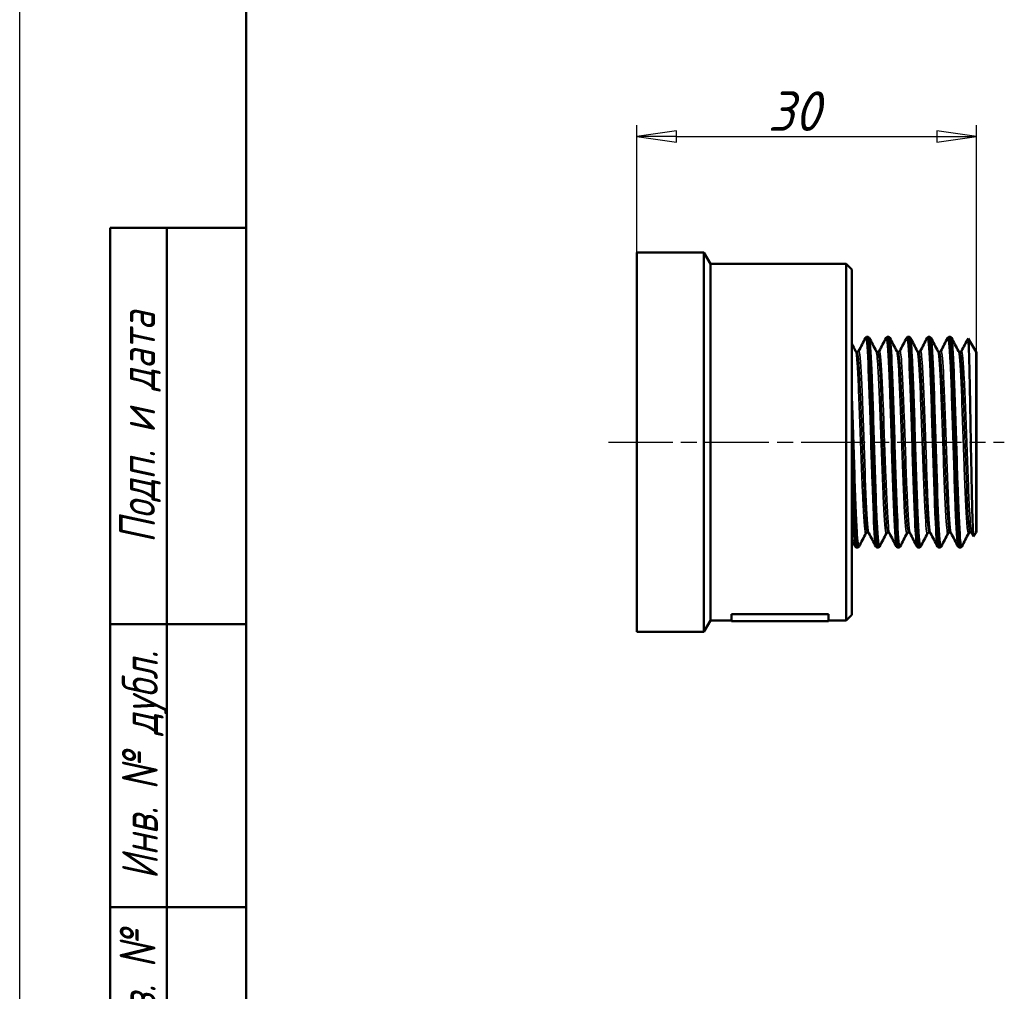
# Model space of a CAD drawing. Header units: millimetres. Extents: x -125 to 744, y -69 to 356.
# Tile 2 of 10: x 0 to 87, y 83 to 168. Entities that reach past the tile are written whole.
import ezdxf
from ezdxf.enums import TextEntityAlignment as Align

# ---------------------------------------------------------------- set-up
doc = ezdxf.new("R2010")
doc.units = ezdxf.units.MM
doc.linetypes.add('CHAIN', pattern=[0.7087, 0.4724, -0.0591, 0.1181, -0.0591])
for name, color, linetype, lineweight in [('Видимые тонкие (ГОСТ)', 7, 'Continuous', 35), ('Видимый контур (ГОСТ)', 7, 'Continuous', 50), ('Кромка (ГОСТ)', 7, 'Continuous', 50), ('Обозначение (ГОСТ)', 7, 'Continuous', 25), ('Осевая линия (ГОСТ)', 7, 'Continuous', 25), ('Размер (ГОСТ)', 7, 'Continuous', 25), ('Эскизная геометрия (ГОСТ)', 7, 'Continuous', 50)]:
    doc.layers.add(name, color=color, linetype=linetype, lineweight=lineweight)
doc.styles.get("Standard").update_dxf_attribs({"font": 'GOST Common Italic.ttf'})
doc.styles.add('Альтернативный текст (ГОСТ)', font='txt', dxfattribs={"width": 0.8})
doc.styles.add('Обычный текст (ГОСТ)', font='GOST Common Italic.ttf')
doc.dimstyles.new('Обычный (ГОСТ)', dxfattribs={"dimtxt": 3.5, "dimasz": 3.5, "dimexe": 1, "dimexo": 0, "dimgap": 0.5, "dimtad": 1, "dimrnd": 1e-08, "dimtxsty": 'Обычный текст (ГОСТ)', "dimblk": 'Filled-1', "dimcen": 0.09, "dimdle": 15, "dimclrd": 256, "dimclre": 256, "dimclrt": 256, "dimazin": 2, "dimtfac": 0.714286, "dimtdec": 3, "dimtmove": 0, "dimatfit": 3, "dimfxl": 1, "dimtolj": 1, "dimlwd": 25, "dimlwe": 25, "dimarcsym": 0})

# ---------------------------------------------------------------- blocks, each defined once
blk = doc.blocks.new('ГОСТ - Доп. графы 1')
at = {"layer": 'Эскизная геометрия (ГОСТ)'}
for p, q in [((-12, 0), (-12, 145)), ((-12, 145), (0, 145)), ((-7, 145), (-7, 0)), ((-12, 110), (-7, 110)), ((-7, 110), (0, 110)), ((-12, 85), (-7, 85)), ((-7, 85), (0, 85)), ((-12, 60), (-7, 60)), ((-7, 60), (0, 60)), ((-12, 25), (-7, 25)), ((-7, 25), (0, 25)), ((0, 0), (-12, 0))]:
    blk.add_line(p, q, dxfattribs=at)
at = {"layer": 'Обозначение (ГОСТ)', "char_height": 3.17, "attachment_point": 5, "rotation": 90, "style": 'Альтернативный текст (ГОСТ)'}
for s, insert, width in [('\\fGOST Common|b0|i1;\\H3.1700;Подп. и дата', (-9.373, 127.414), 34.76787), ('\\fGOST Common|b0|i1;\\H3.1700;Инв. № дубл.', (-8.947, 97.547), 24.84382), ('\\fGOST Common|b0|i1;\\H3.1700;Взам. инв. №', (-9.575, 72.532), 24.86686), ('\\fGOST Common|b0|i1;\\H3.1700;Подп. и дата', (-9.499, 42.471), 35.14856), ('\\fGOST Common|b0|i1;\\H3.1700;Инв. № подл.', (-9.5, 12.411), 24.96181)]:
    blk.add_mtext(s, dxfattribs=dict(at, insert=insert, width=width))
at = {"layer": 'Обозначение (ГОСТ)', "lineweight": 30, "width": 0.8, "flags": 17}
for tag, p in [('Подп._и_дата_2', (-3.532, 127.511)), ('Инв._номер_дубликата', (-3.406, 97.466)), ('Взамен_инв._номера', (-3.46, 72.529)), ('Подп._и_дата_1', (-3.422, 42.352)), ('ИНВЕНТАРНЫЙ_НОМЕР', (-3.329, 12.683))]:
    blk.add_attdef(tag, text='', height=3.17, rotation=90, dxfattribs=at).set_placement(p, align=Align.MIDDLE_CENTER)
blk = doc.blocks.new('Рамки ГОСТ_ граница 297x210')
at = {"layer": 'Кромка (ГОСТ)', "lineweight": 25}
blk.add_line((0, 0), (0, 297), dxfattribs=at)
at = {"layer": 'Кромка (ГОСТ)'}
blk.add_line((20, 292), (20, 5), dxfattribs=at)
blk = doc.blocks.new('Filled-1')
at = {"color": 0}
for p, q in [((0, 0), (-1, 0.143)), ((-1, 0.143), (-1, -0.143)), ((-1, 0), (0, 0)), ((-1, -0.143), (0, 0))]:
    blk.add_line(p, q, dxfattribs=at)
at = {"color": 0, "flags": 128}
blk.add_lwpolyline([(-1, -0.143), (0, 0), (-1, 0.143), (-1, -0.143)], dxfattribs=at)
at = {"color": 0}
blk.add_solid([(-1, -0.143), (0, 0), (-1, 0.143), (-1, -0.143)], dxfattribs=at)
blk = doc.blocks.new('*D8')
at = {"layer": 'Defpoints', "color": 0, "linetype": 'Continuous', "transparency": 16777216}
for p in [(84.537, 158.067), (54.537, 147.82), (84.537, 138.32)]:
    blk.add_point(p, dxfattribs=at)
at = {"layer": 'Размер (ГОСТ)', "linetype": 'Continuous', "lineweight": 25, "transparency": 16777216}
for p, q in [((54.537, 147.82), (54.537, 159.067)), ((84.537, 138.32), (84.537, 159.067)), ((58.037, 158.067), (81.037, 158.067))]:
    blk.add_line(p, q, dxfattribs=at)
at = {"layer": 'Размер (ГОСТ)', "linetype": 'Continuous', "lineweight": 25, "transparency": 16777216, "xscale": 3.5, "yscale": 3.5, "zscale": 3.5, "rotation": 180}
blk.add_blockref('Filled-1', (54.537, 158.067), dxfattribs=at)
at = {"layer": 'Размер (ГОСТ)', "linetype": 'Continuous', "lineweight": 25, "transparency": 16777216, "xscale": 3.5, "yscale": 3.5, "zscale": 3.5}
blk.add_blockref('Filled-1', (84.537, 158.067), dxfattribs=at)
at = {"layer": 'Размер (ГОСТ)', "linetype": 'Continuous', "lineweight": 25, "transparency": 16777216, "insert": (66.089, 162.067), "char_height": 3.5, "attachment_point": 1, "style": 'Обычный текст (ГОСТ)'}
blk.add_mtext('\\A1;30', dxfattribs=at)

msp = doc.modelspace()

# ---------------------------------------------------------------- linework, layer by layer
at = {"layer": 'Видимые тонкие (ГОСТ)'}
for points, knots in [([(74.731, 140.27), (74.777, 140.356), (74.824, 140.093), (74.87, 139.487), (74.944, 138.522), (75.018, 136.698), (75.092, 134.508), (75.166, 132.319), (75.24, 129.79), (75.314, 127.603), (75.388, 125.418), (75.461, 123.6), (75.535, 122.642), (75.57, 122.195), (75.604, 121.937), (75.639, 121.872)], [4.652262, 4.652262, 4.652262, 4.652262, 5.133669, 5.133669, 5.133669, 5.901218, 5.901218, 5.901218, 6.668546, 6.668546, 6.668546, 7.43566, 7.43566, 7.43566, 7.793855, 7.793855, 7.793855, 7.793855]), ([(75.07, 140.276), (75.077, 140.263), (75.085, 140.24), (75.092, 140.208), (75.166, 139.887), (75.24, 138.63), (75.314, 136.777), (75.388, 134.924), (75.461, 132.496), (75.535, 130.149), (75.609, 127.803), (75.683, 125.565), (75.757, 124.039), (75.831, 122.519), (75.904, 121.723), (75.978, 121.864)], [11.055701, 11.055701, 11.055701, 11.055701, 11.131967, 11.131967, 11.131967, 11.899295, 11.899295, 11.899295, 12.666409, 12.666409, 12.666409, 13.433315, 13.433315, 13.433315, 14.197294, 14.197294, 14.197294, 14.197294]), ([(76.547, 140.268), (76.582, 140.336), (76.617, 140.208), (76.651, 139.879), (76.726, 139.172), (76.801, 137.548), (76.875, 135.452), (76.95, 133.359), (77.024, 130.819), (77.099, 128.532), (77.173, 126.247), (77.248, 124.239), (77.322, 123.061), (77.367, 122.361), (77.411, 121.959), (77.455, 121.871)], [10.935448, 10.935448, 10.935448, 10.935448, 11.296719, 11.296719, 11.296719, 12.071311, 12.071311, 12.071311, 12.84518, 12.84518, 12.84518, 13.618353, 13.618353, 13.618353, 14.07704, 14.07704, 14.07704, 14.07704]), ([(76.886, 140.277), (76.957, 140.137), (77.028, 139.136), (77.099, 137.515), (77.173, 135.815), (77.248, 133.452), (77.322, 131.075), (77.397, 128.7), (77.471, 126.338), (77.546, 124.636), (77.62, 122.936), (77.694, 121.914), (77.769, 121.85), (77.777, 121.843), (77.786, 121.848), (77.794, 121.865)], [17.338886, 17.338886, 17.338886, 17.338886, 18.07593, 18.07593, 18.07593, 18.849102, 18.849102, 18.849102, 19.621603, 19.621603, 19.621603, 20.393457, 20.393457, 20.393457, 20.480479, 20.480479, 20.480479, 20.480479]), ([(78.363, 140.271), (78.388, 140.32), (78.412, 140.271), (78.437, 140.117), (78.511, 139.657), (78.585, 138.265), (78.659, 136.32), (78.734, 134.376), (78.808, 131.901), (78.882, 129.569), (78.956, 127.237), (79.03, 125.074), (79.104, 123.666), (79.16, 122.605), (79.215, 121.981), (79.271, 121.868)], [17.218633, 17.218633, 17.218633, 17.218633, 17.474627, 17.474627, 17.474627, 18.244133, 18.244133, 18.244133, 19.013112, 19.013112, 19.013112, 19.781588, 19.781588, 19.781588, 20.360226, 20.360226, 20.360226, 20.360226]), ([(78.702, 140.274), (78.762, 140.153), (78.822, 139.436), (78.882, 138.231), (78.956, 136.742), (79.03, 134.524), (79.104, 132.178), (79.178, 129.834), (79.252, 127.389), (79.326, 125.506), (79.4, 123.624), (79.474, 122.324), (79.548, 121.959), (79.569, 121.856), (79.589, 121.827), (79.61, 121.869)], [23.622072, 23.622072, 23.622072, 23.622072, 24.243862, 24.243862, 24.243862, 25.012337, 25.012337, 25.012337, 25.780332, 25.780332, 25.780332, 26.547871, 26.547871, 26.547871, 26.763664, 26.763664, 26.763664, 26.763664]), ([(80.179, 140.275), (80.19, 140.298), (80.201, 140.299), (80.213, 140.28), (80.287, 140.148), (80.362, 139.053), (80.436, 137.296), (80.511, 135.542), (80.585, 133.149), (80.66, 130.773), (80.734, 128.401), (80.809, 126.074), (80.883, 124.428), (80.951, 122.921), (81.019, 122), (81.087, 121.864)], [23.501818, 23.501818, 23.501818, 23.501818, 23.617223, 23.617223, 23.617223, 24.391808, 24.391808, 24.391808, 25.164974, 25.164974, 25.164974, 25.93682, 25.93682, 25.93682, 26.643411, 26.643411, 26.643411, 26.643411]), ([(80.518, 140.27), (80.565, 140.176), (80.613, 139.72), (80.66, 138.931), (80.734, 137.689), (80.809, 135.638), (80.883, 133.338), (80.957, 131.041), (81.031, 128.523), (81.106, 126.469), (81.18, 124.419), (81.254, 122.855), (81.328, 122.204), (81.361, 121.917), (81.394, 121.808), (81.426, 121.872)], [29.905257, 29.905257, 29.905257, 29.905257, 30.395723, 30.395723, 30.395723, 31.167569, 31.167569, 31.167569, 31.938194, 31.938194, 31.938194, 32.707693, 32.707693, 32.707693, 33.04685, 33.04685, 33.04685, 33.04685]), ([(81.995, 140.277), (82.069, 140.419), (82.144, 139.611), (82.218, 138.071), (82.292, 136.526), (82.366, 134.262), (82.441, 131.899), (82.515, 129.542), (82.589, 127.114), (82.663, 125.274), (82.737, 123.438), (82.811, 122.209), (82.885, 121.917), (82.891, 121.893), (82.897, 121.876), (82.903, 121.864)], [29.785004, 29.785004, 29.785004, 29.785004, 30.554194, 30.554194, 30.554194, 31.326019, 31.326019, 31.326019, 32.095498, 32.095498, 32.095498, 32.863013, 32.863013, 32.863013, 32.926596, 32.926596, 32.926596, 32.926596]), ([(82.334, 140.269), (82.37, 140.201), (82.405, 139.931), (82.441, 139.46), (82.515, 138.477), (82.589, 136.634), (82.663, 134.43), (82.737, 132.233), (82.811, 129.702), (82.885, 127.524), (82.96, 125.326), (83.034, 123.512), (83.109, 122.581), (83.153, 122.026), (83.198, 121.789), (83.242, 121.871)], [36.188442, 36.188442, 36.188442, 36.188442, 36.556768, 36.556768, 36.556768, 37.326248, 37.326248, 37.326248, 38.093762, 38.093762, 38.093762, 38.868264, 38.868264, 38.868264, 39.330035, 39.330035, 39.330035, 39.330035]), ([(77.756, 139.107), (77.81, 139.206), (77.865, 138.881), (77.92, 138.154), (77.997, 137.129), (78.074, 135.319), (78.151, 133.252), (78.227, 131.186), (78.304, 128.891), (78.381, 127.033), (78.458, 125.178), (78.535, 123.784), (78.612, 123.256), (78.629, 123.138), (78.647, 123.063), (78.664, 123.032)], [17.209994, 17.209994, 17.209994, 17.209994, 17.776419, 17.776419, 17.776419, 18.575587, 18.575587, 18.575587, 19.374055, 19.374055, 19.374055, 20.171849, 20.171849, 20.171849, 20.351587, 20.351587, 20.351587, 20.351587]), ([(79.572, 139.11), (79.635, 139.225), (79.699, 138.755), (79.762, 137.771), (79.839, 136.584), (79.915, 134.665), (79.992, 132.567), (80.068, 130.471), (80.145, 128.224), (80.221, 126.472), (80.298, 124.721), (80.374, 123.487), (80.451, 123.125), (80.46, 123.079), (80.47, 123.047), (80.48, 123.029)], [23.493179, 23.493179, 23.493179, 23.493179, 24.15165, 24.15165, 24.15165, 24.94596, 24.94596, 24.94596, 25.73978, 25.73978, 25.73978, 26.533135, 26.533135, 26.533135, 26.634772, 26.634772, 26.634772, 26.634772]), ([(81.388, 139.113), (81.461, 139.25), (81.535, 138.581), (81.608, 137.274), (81.685, 135.907), (81.762, 133.859), (81.838, 131.725), (81.915, 129.595), (81.992, 127.405), (82.068, 125.79), (82.144, 124.19), (82.22, 123.174), (82.296, 123.028)], [29.776365, 29.776365, 29.776365, 29.776365, 30.537878, 30.537878, 30.537878, 31.334587, 31.334587, 31.334587, 32.130119, 32.130119, 32.130119, 32.917957, 32.917957, 32.917957, 32.917957]), ([(73.861, 139.105), (73.907, 139.016), (73.952, 138.634), (73.998, 137.979), (74.074, 136.877), (74.151, 135.017), (74.228, 132.938), (74.304, 130.859), (74.381, 128.586), (74.457, 126.778), (74.534, 124.969), (74.611, 123.647), (74.687, 123.193), (74.715, 123.031), (74.742, 122.98), (74.769, 123.035)], [4.781155, 4.781155, 4.781155, 4.781155, 5.253883, 5.253883, 5.253883, 6.049451, 6.049451, 6.049451, 6.84474, 6.84474, 6.84474, 7.639757, 7.639757, 7.639757, 7.922747, 7.922747, 7.922747, 7.922747]), ([(73.992, 139.04), (73.995, 139.04), (73.997, 139.04), (73.999, 139.038), (74.076, 138.989), (74.153, 138.053), (74.23, 136.502), (74.306, 134.951), (74.383, 132.806), (74.46, 130.689), (74.537, 128.573), (74.614, 126.514), (74.691, 125.108), (74.761, 123.829), (74.83, 123.107), (74.9, 123.101)], [4.712389, 4.712389, 4.712389, 4.712389, 4.7355, 4.7355, 4.7355, 5.533411, 5.533411, 5.533411, 6.33104, 6.33104, 6.33104, 7.128394, 7.128394, 7.128394, 7.853982, 7.853982, 7.853982, 7.853982]), ([(74.124, 139.105), (74.158, 139.172), (74.193, 139.071), (74.228, 138.793), (74.304, 138.18), (74.381, 136.717), (74.457, 134.826), (74.534, 132.936), (74.611, 130.642), (74.687, 128.608), (74.764, 126.574), (74.84, 124.826), (74.917, 123.867), (74.955, 123.388), (74.993, 123.109), (75.032, 123.036)], [4.643623, 4.643623, 4.643623, 4.643623, 5.003292, 5.003292, 5.003292, 5.798581, 5.798581, 5.798581, 6.593598, 6.593598, 6.593598, 7.388349, 7.388349, 7.388349, 7.785216, 7.785216, 7.785216, 7.785216]), ([(75.677, 139.107), (75.73, 139.001), (75.782, 138.501), (75.835, 137.653), (75.912, 136.422), (75.988, 134.474), (76.064, 132.37), (76.141, 130.266), (76.217, 128.032), (76.294, 126.312), (76.37, 124.591), (76.447, 123.406), (76.523, 123.095), (76.544, 123.011), (76.564, 122.991), (76.585, 123.033)], [11.06434, 11.06434, 11.06434, 11.06434, 11.610986, 11.610986, 11.610986, 12.404505, 12.404505, 12.404505, 13.197798, 13.197798, 13.197798, 13.99087, 13.99087, 13.99087, 14.205933, 14.205933, 14.205933, 14.205933]), ([(75.808, 139.038), (75.82, 139.039), (75.831, 139.023), (75.842, 138.987), (75.919, 138.743), (75.995, 137.624), (76.072, 135.952), (76.149, 134.282), (76.225, 132.081), (76.302, 129.987), (76.378, 127.894), (76.455, 125.934), (76.532, 124.673), (76.593, 123.661), (76.655, 123.11), (76.716, 123.104)], [10.995574, 10.995574, 10.995574, 10.995574, 11.111266, 11.111266, 11.111266, 11.907107, 11.907107, 11.907107, 12.702717, 12.702717, 12.702717, 13.498104, 13.498104, 13.498104, 14.137167, 14.137167, 14.137167, 14.137167]), ([(75.94, 139.105), (75.981, 139.184), (76.023, 139.019), (76.064, 138.607), (76.141, 137.851), (76.217, 136.27), (76.294, 134.319), (76.37, 132.368), (76.447, 130.073), (76.523, 128.093), (76.599, 126.113), (76.676, 124.473), (76.752, 123.644), (76.784, 123.298), (76.816, 123.096), (76.848, 123.037)], [10.926809, 10.926809, 10.926809, 10.926809, 11.358347, 11.358347, 11.358347, 12.151639, 12.151639, 12.151639, 12.944711, 12.944711, 12.944711, 13.737568, 13.737568, 13.737568, 14.068401, 14.068401, 14.068401, 14.068401]), ([(77.493, 139.111), (77.558, 138.979), (77.623, 138.231), (77.688, 137.002), (77.765, 135.547), (77.842, 133.437), (77.92, 131.288), (77.997, 129.141), (78.074, 126.984), (78.151, 125.446), (78.227, 123.909), (78.304, 123.009), (78.381, 123.009), (78.388, 123.009), (78.395, 123.015), (78.401, 123.029)], [17.347525, 17.347525, 17.347525, 17.347525, 18.022681, 18.022681, 18.022681, 18.822578, 18.822578, 18.822578, 19.621746, 19.621746, 19.621746, 20.420214, 20.420214, 20.420214, 20.489118, 20.489118, 20.489118, 20.489118]), ([(77.625, 139.035), (77.646, 139.037), (77.668, 138.972), (77.69, 138.836), (77.767, 138.357), (77.845, 137.006), (77.922, 135.18), (77.999, 133.356), (78.076, 131.081), (78.154, 129.023), (78.231, 126.966), (78.308, 125.154), (78.385, 124.115), (78.434, 123.453), (78.483, 123.111), (78.533, 123.108)], [17.27876, 17.27876, 17.27876, 17.27876, 17.505431, 17.505431, 17.505431, 18.307785, 18.307785, 18.307785, 19.109401, 19.109401, 19.109401, 19.910307, 19.910307, 19.910307, 20.420352, 20.420352, 20.420352, 20.420352]), ([(79.309, 139.113), (79.384, 138.968), (79.458, 137.992), (79.533, 136.445), (79.609, 134.853), (79.686, 132.678), (79.762, 130.546), (79.839, 128.416), (79.915, 126.358), (79.992, 124.964), (80.067, 123.595), (80.142, 122.885), (80.217, 123.028)], [23.630711, 23.630711, 23.630711, 23.630711, 24.402984, 24.402984, 24.402984, 25.197809, 25.197809, 25.197809, 25.992119, 25.992119, 25.992119, 26.772303, 26.772303, 26.772303, 26.772303]), ([(79.441, 139.032), (79.474, 139.034), (79.507, 138.882), (79.54, 138.576), (79.617, 137.863), (79.693, 136.321), (79.77, 134.396), (79.847, 132.472), (79.924, 130.192), (80.001, 128.216), (80.077, 126.241), (80.154, 124.596), (80.231, 123.756), (80.27, 123.325), (80.309, 123.109), (80.349, 123.109)], [23.561945, 23.561945, 23.561945, 23.561945, 23.905124, 23.905124, 23.905124, 24.702333, 24.702333, 24.702333, 25.499018, 25.499018, 25.499018, 26.295205, 26.295205, 26.295205, 26.703538, 26.703538, 26.703538, 26.703538]), ([(81.125, 139.112), (81.132, 139.099), (81.139, 139.079), (81.146, 139.052), (81.223, 138.748), (81.3, 137.555), (81.377, 135.819), (81.454, 134.086), (81.531, 131.836), (81.608, 129.722), (81.685, 127.611), (81.762, 125.664), (81.838, 124.444), (81.903, 123.411), (81.968, 122.912), (82.033, 123.03)], [29.913896, 29.913896, 29.913896, 29.913896, 29.986662, 29.986662, 29.986662, 30.786045, 30.786045, 30.786045, 31.584037, 31.584037, 31.584037, 32.380746, 32.380746, 32.380746, 33.055489, 33.055489, 33.055489, 33.055489]), ([(81.257, 139.032), (81.302, 139.03), (81.347, 138.743), (81.392, 138.179), (81.469, 137.218), (81.547, 135.466), (81.624, 133.435), (81.701, 131.407), (81.778, 129.128), (81.855, 127.263), (81.932, 125.401), (82.008, 123.975), (82.085, 123.399), (82.112, 123.201), (82.138, 123.105), (82.165, 123.107)], [29.84513, 29.84513, 29.84513, 29.84513, 30.314261, 30.314261, 30.314261, 31.114762, 31.114762, 31.114762, 31.913956, 31.913956, 31.913956, 32.711948, 32.711948, 32.711948, 32.986723, 32.986723, 32.986723, 32.986723]), ([(82.941, 139.108), (82.96, 139.075), (82.979, 138.99), (82.998, 138.853), (83.075, 138.295), (83.151, 136.875), (83.228, 135.006), (83.305, 133.142), (83.381, 130.856), (83.458, 128.806), (83.534, 126.762), (83.611, 124.979), (83.687, 123.97), (83.741, 123.255), (83.795, 122.935), (83.85, 123.034)], [36.197081, 36.197081, 36.197081, 36.197081, 36.392092, 36.392092, 36.392092, 37.189095, 37.189095, 37.189095, 37.983798, 37.983798, 37.983798, 38.776614, 38.776614, 38.776614, 39.338674, 39.338674, 39.338674, 39.338674]), ([(83.073, 139.035), (83.128, 139.029), (83.183, 138.591), (83.239, 137.764), (83.315, 136.614), (83.392, 134.727), (83.469, 132.651), (83.546, 130.58), (83.622, 128.347), (83.699, 126.598), (83.776, 124.837), (83.853, 123.589), (83.931, 123.221), (83.947, 123.141), (83.964, 123.102), (83.981, 123.104)], [36.128316, 36.128316, 36.128316, 36.128316, 36.702132, 36.702132, 36.702132, 37.499506, 37.499506, 37.499506, 38.294908, 38.294908, 38.294908, 39.095898, 39.095898, 39.095898, 39.269908, 39.269908, 39.269908, 39.269908]), ([(83.204, 139.112), (83.212, 139.128), (83.22, 139.135), (83.228, 139.131), (83.305, 139.1), (83.381, 138.179), (83.458, 136.633), (83.534, 135.091), (83.611, 132.947), (83.687, 130.818), (83.764, 128.675), (83.841, 126.575), (83.918, 125.126), (83.983, 123.905), (84.047, 123.16), (84.112, 123.03)], [36.05955, 36.05955, 36.05955, 36.05955, 36.142936, 36.142936, 36.142936, 36.937639, 36.937639, 36.937639, 37.730455, 37.730455, 37.730455, 38.528193, 38.528193, 38.528193, 39.201142, 39.201142, 39.201142, 39.201142]), ([(73.537, 135.725), (73.612, 133.684), (73.686, 131.175), (73.76, 128.878), (73.834, 126.582), (73.908, 124.526), (73.982, 123.266), (74.042, 122.247), (74.102, 121.759), (74.162, 121.867)], [5.754182, 5.754182, 5.754182, 5.754182, 6.523173, 6.523173, 6.523173, 7.291908, 7.291908, 7.291908, 7.914108, 7.914108, 7.914108, 7.914108]), ([(73.537, 126.46), (73.612, 124.412), (73.686, 122.852), (73.76, 122.202), (73.781, 122.018), (73.802, 121.907), (73.823, 121.869)], [0.5234325, 0.5234325, 0.5234325, 0.5234325, 1.2924232, 1.2924232, 1.2924232, 1.5106696, 1.5106696, 1.5106696, 1.5106696])]:
    msp.add_open_spline(points, degree=3, knots=knots, dxfattribs=at)
at = {"layer": 'Видимый контур (ГОСТ)'}
for p, q in [((54.537, 147.82), (54.537, 114.32)), ((60.46, 147.82), (54.537, 147.82)), ((60.46, 147.82), (60.46, 114.32)), ((61.037, 146.82), (60.46, 147.82)), ((61.037, 146.82), (61.037, 115.32)), ((73.037, 146.82), (61.037, 146.82)), ((73.037, 146.82), (73.037, 115.32)), ((73.537, 146.32), (73.037, 146.82)), ((73.537, 146.32), (73.537, 115.82)), ((74.909, 140.385), (74.892, 140.385)), ((76.725, 140.385), (76.708, 140.385)), ((78.541, 140.385), (78.524, 140.385)), ((80.357, 140.385), (80.34, 140.385)), ((82.173, 140.385), (82.156, 140.385)), ((84.495, 139.04), (83.802, 140.242)), ((84.495, 139.04), (84.495, 123.101)), ((84.537, 138.967), (84.495, 139.04)), ((84.495, 123.101), (84.495, 139.04)), ((84.537, 123.174), (84.537, 138.967)), ((84.269, 122.727), (84.112, 123.028)), ((84.495, 123.101), (84.279, 122.726)), ((84.537, 123.174), (84.495, 123.101)), ((74.001, 121.755), (73.984, 121.755)), ((75.817, 121.755), (75.8, 121.755)), ((77.633, 121.755), (77.616, 121.755)), ((79.449, 121.755), (79.432, 121.755)), ((81.265, 121.755), (81.248, 121.755)), ((83.081, 121.755), (83.064, 121.755)), ((62.888, 115.271), (62.888, 115.878)), ((62.888, 115.878), (71.458, 115.878)), ((71.458, 115.271), (71.458, 115.878)), ((73.537, 115.82), (73.037, 115.32)), ((61.037, 115.32), (60.46, 114.32)), ((62.888, 115.32), (61.037, 115.32)), ((71.458, 115.271), (62.888, 115.271)), ((73.037, 115.32), (71.458, 115.32)), ((60.46, 114.32), (54.537, 114.32))]:
    msp.add_line(p, q, dxfattribs=at)
for points in [[(74.124, 139.113), (74.326, 139.501), (74.529, 139.889), (74.731, 140.277)], [(75.07, 140.277), (75.272, 139.889), (75.475, 139.501), (75.677, 139.113)], [(75.94, 139.113), (76.142, 139.501), (76.345, 139.889), (76.547, 140.277)], [(76.886, 140.277), (77.088, 139.889), (77.291, 139.501), (77.493, 139.113)], [(77.756, 139.113), (77.958, 139.501), (78.161, 139.889), (78.363, 140.277)], [(78.702, 140.277), (78.904, 139.889), (79.107, 139.501), (79.309, 139.113)], [(79.572, 139.113), (79.774, 139.501), (79.977, 139.889), (80.179, 140.277)], [(80.518, 140.277), (80.721, 139.889), (80.923, 139.501), (81.125, 139.113)], [(81.388, 139.113), (81.59, 139.501), (81.793, 139.889), (81.995, 140.277)], [(82.334, 140.277), (82.537, 139.889), (82.739, 139.501), (82.941, 139.113)], [(83.204, 139.113), (83.4, 139.489), (83.596, 139.865), (83.792, 140.241)], [(73.537, 139.733), (73.645, 139.526), (73.753, 139.32), (73.861, 139.113)], [(74.769, 123.028), (74.567, 122.64), (74.364, 122.252), (74.162, 121.864)], [(75.639, 121.864), (75.437, 122.252), (75.234, 122.64), (75.032, 123.028)], [(76.585, 123.028), (76.383, 122.64), (76.18, 122.252), (75.978, 121.864)], [(77.455, 121.864), (77.253, 122.252), (77.05, 122.64), (76.848, 123.028)], [(78.401, 123.028), (78.199, 122.64), (77.996, 122.252), (77.794, 121.864)], [(79.271, 121.864), (79.069, 122.252), (78.866, 122.64), (78.664, 123.028)], [(80.217, 123.028), (80.015, 122.64), (79.812, 122.252), (79.61, 121.864)], [(81.087, 121.864), (80.885, 122.252), (80.682, 122.64), (80.48, 123.028)], [(82.033, 123.028), (81.831, 122.64), (81.629, 122.252), (81.426, 121.864)], [(82.903, 121.864), (82.701, 122.252), (82.499, 122.64), (82.296, 123.028)], [(83.85, 123.028), (83.647, 122.64), (83.445, 122.252), (83.242, 121.864)], [(73.823, 121.864), (73.728, 122.046), (73.633, 122.228), (73.537, 122.411)]]:
    msp.add_open_spline(points, degree=3, dxfattribs=at)
for points, knots in [([(74.731, 140.277), (74.739, 140.293), (74.75, 140.312), (74.784, 140.344), (74.799, 140.356), (74.839, 140.377), (74.865, 140.384), (74.891, 140.385)], [0, 0, 0, 0, 0.028256, 0.028256, 0.04294559, 0.04294559, 0.05816083, 0.05816083, 0.05816083, 0.05816083]), ([(74.891, 140.384), (74.957, 140.381), (75.022, 139.648), (75.088, 138.323), (75.162, 136.832), (75.235, 134.608), (75.309, 132.251), (75.383, 129.894), (75.457, 127.43), (75.53, 125.522), (75.604, 123.614), (75.678, 122.283), (75.751, 121.886), (75.768, 121.799), (75.784, 121.757), (75.8, 121.759)], [4.711007, 4.711007, 4.711007, 4.711007, 5.390721, 5.390721, 5.390721, 6.156109, 6.156109, 6.156109, 6.921284, 6.921284, 6.921284, 7.686254, 7.686254, 7.686254, 7.853982, 7.853982, 7.853982, 7.853982]), ([(74.909, 140.385), (74.946, 140.384), (74.98, 140.37), (75.025, 140.339), (75.039, 140.324), (75.058, 140.298), (75.065, 140.287), (75.07, 140.277)], [0, 0, 0, 0, 0.02087609, 0.02087609, 0.040384, 0.040384, 0.05813175, 0.05813175, 0.05813175, 0.05813175]), ([(75.817, 121.763), (75.787, 121.76), (75.757, 121.904), (75.727, 122.198), (75.654, 122.922), (75.58, 124.548), (75.506, 126.639), (75.433, 128.727), (75.359, 131.256), (75.285, 133.545), (75.211, 135.857), (75.136, 137.898), (75.062, 139.109), (75.011, 139.94), (74.96, 140.374), (74.909, 140.379)], [-14.138549, -14.138549, -14.138549, -14.138549, -13.827697, -13.827697, -13.827697, -13.062183, -13.062183, -13.062183, -12.297496, -12.297496, -12.297496, -11.525235, -11.525235, -11.525235, -10.995574, -10.995574, -10.995574, -10.995574]), ([(76.547, 140.277), (76.555, 140.293), (76.566, 140.312), (76.6, 140.344), (76.615, 140.356), (76.655, 140.377), (76.681, 140.384), (76.708, 140.385)], [0, 0, 0, 0, 0.028256, 0.028256, 0.04294559, 0.04294559, 0.05816083, 0.05816083, 0.05816083, 0.05816083]), ([(76.708, 140.38), (76.76, 140.376), (76.813, 139.913), (76.866, 139.028), (76.94, 137.782), (77.015, 135.717), (77.089, 133.396), (77.163, 131.077), (77.238, 128.531), (77.312, 126.452), (77.386, 124.374), (77.46, 122.787), (77.535, 122.122), (77.562, 121.879), (77.589, 121.761), (77.616, 121.763)], [10.994192, 10.994192, 10.994192, 10.994192, 11.542222, 11.542222, 11.542222, 12.314046, 12.314046, 12.314046, 13.08518, 13.08518, 13.08518, 13.855651, 13.855651, 13.855651, 14.137167, 14.137167, 14.137167, 14.137167]), ([(76.725, 140.385), (76.762, 140.384), (76.796, 140.37), (76.841, 140.339), (76.855, 140.324), (76.874, 140.298), (76.881, 140.287), (76.886, 140.277)], [0, 0, 0, 0, 0.02087609, 0.02087609, 0.040384, 0.040384, 0.05813175, 0.05813175, 0.05813175, 0.05813175]), ([(77.633, 121.763), (77.59, 121.763), (77.547, 122.07), (77.504, 122.674), (77.43, 123.703), (77.356, 125.581), (77.283, 127.805), (77.209, 130.028), (77.135, 132.571), (77.062, 134.751), (76.987, 136.954), (76.913, 138.762), (76.838, 139.678), (76.801, 140.144), (76.763, 140.377), (76.725, 140.377)], [-20.421734, -20.421734, -20.421734, -20.421734, -19.972468, -19.972468, -19.972468, -19.20773, -19.20773, -19.20773, -18.443376, -18.443376, -18.443376, -17.670929, -17.670929, -17.670929, -17.27876, -17.27876, -17.27876, -17.27876]), ([(78.363, 140.277), (78.371, 140.293), (78.382, 140.312), (78.416, 140.344), (78.431, 140.356), (78.471, 140.377), (78.497, 140.384), (78.524, 140.385)], [0, 0, 0, 0, 0.028256, 0.028256, 0.04294559, 0.04294559, 0.05816083, 0.05816083, 0.05816083, 0.05816083]), ([(78.524, 140.377), (78.564, 140.378), (78.605, 140.109), (78.646, 139.575), (78.719, 138.604), (78.793, 136.766), (78.867, 134.557), (78.941, 132.35), (79.015, 129.799), (79.089, 127.591), (79.163, 125.385), (79.236, 123.547), (79.31, 122.572), (79.351, 122.036), (79.391, 121.765), (79.432, 121.764)], [17.277378, 17.277378, 17.277378, 17.277378, 17.698893, 17.698893, 17.698893, 18.465885, 18.465885, 18.465885, 19.232381, 19.232381, 19.232381, 19.998402, 19.998402, 19.998402, 20.420352, 20.420352, 20.420352, 20.420352]), ([(78.541, 140.385), (78.578, 140.384), (78.612, 140.37), (78.657, 140.339), (78.671, 140.324), (78.69, 140.298), (78.697, 140.287), (78.702, 140.277)], [0, 0, 0, 0, 0.02087609, 0.02087609, 0.040384, 0.040384, 0.05813175, 0.05813175, 0.05813175, 0.05813175]), ([(79.45, 121.759), (79.392, 121.763), (79.334, 122.322), (79.277, 123.365), (79.203, 124.706), (79.129, 126.833), (79.054, 129.169), (78.98, 131.504), (78.906, 134.021), (78.832, 136.038), (78.759, 138.054), (78.685, 139.549), (78.611, 140.117), (78.587, 140.295), (78.564, 140.382), (78.541, 140.379)], [-26.704919, -26.704919, -26.704919, -26.704919, -26.106885, -26.106885, -26.106885, -25.338261, -25.338261, -25.338261, -24.570204, -24.570204, -24.570204, -23.802691, -23.802691, -23.802691, -23.561945, -23.561945, -23.561945, -23.561945]), ([(80.179, 140.277), (80.188, 140.293), (80.198, 140.312), (80.232, 140.344), (80.247, 140.356), (80.287, 140.377), (80.313, 140.384), (80.34, 140.385)], [0, 0, 0, 0, 0.028256, 0.028256, 0.04294559, 0.04294559, 0.05816083, 0.05816083, 0.05816083, 0.05816083]), ([(80.34, 140.378), (80.366, 140.382), (80.392, 140.274), (80.418, 140.051), (80.492, 139.416), (80.566, 137.852), (80.641, 135.788), (80.715, 133.727), (80.789, 131.19), (80.863, 128.868), (80.937, 126.549), (81.011, 124.47), (81.085, 123.196), (81.14, 122.261), (81.194, 121.766), (81.248, 121.76)], [23.560563, 23.560563, 23.560563, 23.560563, 23.830654, 23.830654, 23.830654, 24.601704, 24.601704, 24.601704, 25.371457, 25.371457, 25.371457, 26.140008, 26.140008, 26.140008, 26.703538, 26.703538, 26.703538, 26.703538]), ([(81.266, 121.756), (81.198, 121.758), (81.13, 122.545), (81.063, 123.95), (80.989, 125.481), (80.915, 127.728), (80.842, 130.088), (80.766, 132.526), (80.69, 135.056), (80.613, 136.957), (80.539, 138.816), (80.465, 140.051), (80.39, 140.325), (80.379, 140.365), (80.368, 140.384), (80.357, 140.383)], [-32.988105, -32.988105, -32.988105, -32.988105, -32.285987, -32.285987, -32.285987, -31.521603, -31.521603, -31.521603, -30.731898, -30.731898, -30.731898, -29.959361, -29.959361, -29.959361, -29.84513, -29.84513, -29.84513, -29.84513]), ([(80.358, 140.385), (80.394, 140.384), (80.428, 140.37), (80.473, 140.339), (80.487, 140.324), (80.507, 140.298), (80.513, 140.287), (80.518, 140.277)], [0, 0, 0, 0, 0.02087609, 0.02087609, 0.040384, 0.040384, 0.05813175, 0.05813175, 0.05813175, 0.05813175]), ([(81.995, 140.277), (82.004, 140.293), (82.014, 140.312), (82.048, 140.344), (82.063, 140.356), (82.103, 140.377), (82.129, 140.384), (82.156, 140.385)], [0, 0, 0, 0, 0.028256, 0.028256, 0.04294559, 0.04294559, 0.05816083, 0.05816083, 0.05816083, 0.05816083]), ([(82.156, 140.383), (82.169, 140.385), (82.181, 140.359), (82.194, 140.305), (82.268, 139.993), (82.342, 138.728), (82.417, 136.855), (82.491, 134.987), (82.564, 132.537), (82.638, 130.165), (82.712, 127.8), (82.786, 125.54), (82.86, 123.995), (82.928, 122.565), (82.996, 121.761), (83.064, 121.756)], [29.843748, 29.843748, 29.843748, 29.843748, 29.976348, 29.976348, 29.976348, 30.745939, 30.745939, 30.745939, 31.513245, 31.513245, 31.513245, 32.278644, 32.278644, 32.278644, 32.986723, 32.986723, 32.986723, 32.986723]), ([(83.082, 121.757), (83.072, 121.756), (83.063, 121.769), (83.054, 121.798), (82.98, 122.024), (82.906, 123.198), (82.832, 125.004), (82.758, 126.809), (82.685, 129.225), (82.611, 131.599), (82.537, 133.973), (82.463, 136.28), (82.389, 137.898), (82.317, 139.478), (82.245, 140.384), (82.173, 140.385)], [-39.27129, -39.27129, -39.27129, -39.27129, -39.174648, -39.174648, -39.174648, -38.408355, -38.408355, -38.408355, -37.642297, -37.642297, -37.642297, -36.876468, -36.876468, -36.876468, -36.128316, -36.128316, -36.128316, -36.128316]), ([(82.174, 140.385), (82.21, 140.384), (82.244, 140.37), (82.289, 140.339), (82.303, 140.324), (82.323, 140.298), (82.329, 140.287), (82.334, 140.277)], [0, 0, 0, 0, 0.02087609, 0.02087609, 0.040384, 0.040384, 0.05813175, 0.05813175, 0.05813175, 0.05813175]), ([(84.279, 122.726), (84.268, 122.706), (84.256, 122.758), (84.225, 123.095), (84.205, 123.518), (84.166, 124.741), (84.146, 125.532), (84.107, 127.386), (84.087, 128.434), (84.047, 130.653), (84.028, 131.805), (83.988, 134.062), (83.969, 135.144), (83.929, 137.096), (83.91, 137.944), (83.87, 139.288), (83.85, 139.768), (83.818, 140.193), (83.805, 140.265), (83.792, 140.241)], [-2.947616, -2.947616, -2.947616, -2.947616, -2.756759, -2.756759, -2.42589, -2.42589, -2.091098, -2.091098, -1.752383, -1.752383, -1.409747, -1.409747, -1.063189, -1.063189, -0.712712, -0.712712, -0.358315, -0.358315, -0.127091, -0.127091, -0.127091, -0.127091]), ([(73.861, 139.113), (73.863, 139.109), (73.868, 139.099), (73.894, 139.074), (73.907, 139.064), (73.943, 139.047), (73.968, 139.04), (73.992, 139.04)], [0, 0, 0, 0, 0.02808243, 0.02808243, 0.04283771, 0.04283771, 0.05813958, 0.05813958, 0.05813958, 0.05813958]), ([(73.992, 139.04), (74.028, 139.04), (74.062, 139.054), (74.099, 139.08), (74.109, 139.091), (74.12, 139.106), (74.122, 139.111), (74.124, 139.113)], [0, 0, 0, 0, 0.02208301, 0.02208301, 0.04101972, 0.04101972, 0.05811446, 0.05811446, 0.05811446, 0.05811446]), ([(75.677, 139.113), (75.679, 139.109), (75.684, 139.099), (75.71, 139.074), (75.723, 139.064), (75.759, 139.047), (75.784, 139.04), (75.808, 139.04)], [0, 0, 0, 0, 0.02808243, 0.02808243, 0.04283771, 0.04283771, 0.05813958, 0.05813958, 0.05813958, 0.05813958]), ([(75.808, 139.04), (75.844, 139.04), (75.878, 139.054), (75.916, 139.08), (75.925, 139.091), (75.936, 139.106), (75.938, 139.111), (75.94, 139.113)], [0, 0, 0, 0, 0.02208301, 0.02208301, 0.04101972, 0.04101972, 0.05811446, 0.05811446, 0.05811446, 0.05811446]), ([(77.493, 139.113), (77.495, 139.109), (77.5, 139.099), (77.526, 139.074), (77.539, 139.064), (77.575, 139.047), (77.6, 139.04), (77.625, 139.04)], [0, 0, 0, 0, 0.02808243, 0.02808243, 0.04283771, 0.04283771, 0.05813958, 0.05813958, 0.05813958, 0.05813958]), ([(77.625, 139.04), (77.66, 139.04), (77.694, 139.054), (77.732, 139.08), (77.741, 139.091), (77.752, 139.106), (77.755, 139.111), (77.756, 139.113)], [0, 0, 0, 0, 0.02208301, 0.02208301, 0.04101972, 0.04101972, 0.05811446, 0.05811446, 0.05811446, 0.05811446]), ([(79.309, 139.113), (79.311, 139.109), (79.316, 139.099), (79.342, 139.074), (79.355, 139.064), (79.391, 139.047), (79.416, 139.04), (79.441, 139.04)], [0, 0, 0, 0, 0.02808243, 0.02808243, 0.04283771, 0.04283771, 0.05813958, 0.05813958, 0.05813958, 0.05813958]), ([(79.441, 139.04), (79.476, 139.04), (79.51, 139.054), (79.548, 139.08), (79.557, 139.091), (79.568, 139.106), (79.571, 139.111), (79.572, 139.113)], [0, 0, 0, 0, 0.02208301, 0.02208301, 0.04101972, 0.04101972, 0.05811446, 0.05811446, 0.05811446, 0.05811446]), ([(81.125, 139.113), (81.128, 139.109), (81.132, 139.099), (81.158, 139.074), (81.171, 139.064), (81.208, 139.047), (81.232, 139.04), (81.257, 139.04)], [0, 0, 0, 0, 0.02808243, 0.02808243, 0.04283771, 0.04283771, 0.05813958, 0.05813958, 0.05813958, 0.05813958]), ([(81.257, 139.04), (81.292, 139.04), (81.326, 139.054), (81.364, 139.08), (81.373, 139.091), (81.384, 139.106), (81.387, 139.111), (81.388, 139.113)], [0, 0, 0, 0, 0.02208301, 0.02208301, 0.04101972, 0.04101972, 0.05811446, 0.05811446, 0.05811446, 0.05811446]), ([(82.941, 139.113), (82.944, 139.109), (82.948, 139.099), (82.974, 139.074), (82.987, 139.064), (83.024, 139.047), (83.048, 139.04), (83.073, 139.04)], [0, 0, 0, 0, 0.02808243, 0.02808243, 0.04283771, 0.04283771, 0.05813958, 0.05813958, 0.05813958, 0.05813958]), ([(83.073, 139.04), (83.108, 139.04), (83.142, 139.054), (83.18, 139.08), (83.189, 139.091), (83.2, 139.106), (83.203, 139.111), (83.204, 139.113)], [0, 0, 0, 0, 0.02208301, 0.02208301, 0.04101972, 0.04101972, 0.05811446, 0.05811446, 0.05811446, 0.05811446]), ([(74.001, 121.759), (73.985, 121.757), (73.968, 121.8), (73.952, 121.89), (73.877, 122.295), (73.803, 123.65), (73.729, 125.585), (73.665, 127.246), (73.601, 129.316), (73.537, 131.37)], [-7.855363, -7.855363, -7.855363, -7.855363, -7.68403, -7.68403, -7.68403, -6.912903, -6.912903, -6.912903, -6.251026, -6.251026, -6.251026, -6.251026]), ([(73.537, 130.823), (73.611, 128.442), (73.685, 126.1), (73.759, 124.43), (73.833, 122.76), (73.907, 121.781), (73.981, 121.756), (73.982, 121.756), (73.983, 121.755), (73.984, 121.755)], [0.026588, 0.026588, 0.026588, 0.026588, 0.793621, 0.793621, 0.793621, 1.560401, 1.560401, 1.560401, 1.570796, 1.570796, 1.570796, 1.570796]), ([(74.9, 123.1), (74.865, 123.1), (74.831, 123.087), (74.793, 123.061), (74.784, 123.049), (74.773, 123.035), (74.77, 123.03), (74.769, 123.028)], [0, 0, 0, 0, 0.02208301, 0.02208301, 0.04101972, 0.04101972, 0.05811446, 0.05811446, 0.05811446, 0.05811446]), ([(75.032, 123.028), (75.03, 123.032), (75.025, 123.042), (74.999, 123.067), (74.986, 123.077), (74.949, 123.094), (74.925, 123.1), (74.9, 123.1)], [0, 0, 0, 0, 0.02808243, 0.02808243, 0.04283771, 0.04283771, 0.05813958, 0.05813958, 0.05813958, 0.05813958]), ([(76.716, 123.1), (76.681, 123.1), (76.647, 123.087), (76.609, 123.061), (76.6, 123.049), (76.589, 123.035), (76.586, 123.03), (76.585, 123.028)], [0, 0, 0, 0, 0.02208301, 0.02208301, 0.04101972, 0.04101972, 0.05811446, 0.05811446, 0.05811446, 0.05811446]), ([(76.848, 123.028), (76.846, 123.032), (76.841, 123.042), (76.815, 123.067), (76.802, 123.077), (76.766, 123.094), (76.741, 123.1), (76.716, 123.1)], [0, 0, 0, 0, 0.02808243, 0.02808243, 0.04283771, 0.04283771, 0.05813958, 0.05813958, 0.05813958, 0.05813958]), ([(78.533, 123.1), (78.497, 123.1), (78.463, 123.087), (78.425, 123.061), (78.416, 123.049), (78.405, 123.035), (78.403, 123.03), (78.401, 123.028)], [0, 0, 0, 0, 0.02208301, 0.02208301, 0.04101972, 0.04101972, 0.05811446, 0.05811446, 0.05811446, 0.05811446]), ([(78.664, 123.028), (78.662, 123.032), (78.657, 123.042), (78.631, 123.067), (78.618, 123.077), (78.582, 123.094), (78.557, 123.1), (78.533, 123.1)], [0, 0, 0, 0, 0.02808243, 0.02808243, 0.04283771, 0.04283771, 0.05813958, 0.05813958, 0.05813958, 0.05813958]), ([(80.349, 123.1), (80.313, 123.1), (80.279, 123.087), (80.242, 123.061), (80.232, 123.049), (80.221, 123.035), (80.219, 123.03), (80.217, 123.028)], [0, 0, 0, 0, 0.02208301, 0.02208301, 0.04101972, 0.04101972, 0.05811446, 0.05811446, 0.05811446, 0.05811446]), ([(80.48, 123.028), (80.478, 123.032), (80.473, 123.042), (80.447, 123.067), (80.434, 123.077), (80.398, 123.094), (80.373, 123.1), (80.349, 123.1)], [0, 0, 0, 0, 0.02808243, 0.02808243, 0.04283771, 0.04283771, 0.05813958, 0.05813958, 0.05813958, 0.05813958]), ([(82.165, 123.1), (82.129, 123.1), (82.095, 123.087), (82.058, 123.061), (82.048, 123.049), (82.037, 123.035), (82.035, 123.03), (82.033, 123.028)], [0, 0, 0, 0, 0.02208301, 0.02208301, 0.04101972, 0.04101972, 0.05811446, 0.05811446, 0.05811446, 0.05811446]), ([(82.296, 123.028), (82.294, 123.032), (82.29, 123.042), (82.264, 123.067), (82.251, 123.077), (82.214, 123.094), (82.189, 123.1), (82.165, 123.1)], [0, 0, 0, 0, 0.02808243, 0.02808243, 0.04283771, 0.04283771, 0.05813958, 0.05813958, 0.05813958, 0.05813958]), ([(83.981, 123.1), (83.945, 123.1), (83.911, 123.087), (83.874, 123.061), (83.864, 123.049), (83.853, 123.035), (83.851, 123.03), (83.85, 123.028)], [0, 0, 0, 0, 0.02208301, 0.02208301, 0.04101972, 0.04101972, 0.05811446, 0.05811446, 0.05811446, 0.05811446]), ([(84.112, 123.028), (84.11, 123.032), (84.106, 123.042), (84.08, 123.067), (84.067, 123.077), (84.03, 123.094), (84.006, 123.1), (83.981, 123.1)], [0, 0, 0, 0, 0.02808243, 0.02808243, 0.04283771, 0.04283771, 0.05813958, 0.05813958, 0.05813958, 0.05813958]), ([(73.983, 121.755), (73.947, 121.757), (73.913, 121.771), (73.868, 121.802), (73.854, 121.817), (73.834, 121.843), (73.828, 121.854), (73.823, 121.864)], [0, 0, 0, 0, 0.02087609, 0.02087609, 0.040384, 0.040384, 0.05813175, 0.05813175, 0.05813175, 0.05813175]), ([(74.162, 121.864), (74.153, 121.848), (74.143, 121.829), (74.109, 121.796), (74.094, 121.784), (74.054, 121.764), (74.028, 121.757), (74.001, 121.755)], [0, 0, 0, 0, 0.028256, 0.028256, 0.04294559, 0.04294559, 0.05816083, 0.05816083, 0.05816083, 0.05816083]), ([(75.8, 121.755), (75.763, 121.757), (75.729, 121.771), (75.684, 121.802), (75.67, 121.817), (75.65, 121.843), (75.644, 121.854), (75.639, 121.864)], [0, 0, 0, 0, 0.02087609, 0.02087609, 0.040384, 0.040384, 0.05813175, 0.05813175, 0.05813175, 0.05813175]), ([(75.978, 121.864), (75.97, 121.848), (75.959, 121.829), (75.925, 121.796), (75.91, 121.784), (75.87, 121.764), (75.844, 121.757), (75.817, 121.755)], [0, 0, 0, 0, 0.028256, 0.028256, 0.04294559, 0.04294559, 0.05816083, 0.05816083, 0.05816083, 0.05816083]), ([(77.616, 121.755), (77.579, 121.757), (77.545, 121.771), (77.5, 121.802), (77.486, 121.817), (77.467, 121.843), (77.46, 121.854), (77.455, 121.864)], [0, 0, 0, 0, 0.02087609, 0.02087609, 0.040384, 0.040384, 0.05813175, 0.05813175, 0.05813175, 0.05813175]), ([(77.794, 121.864), (77.786, 121.848), (77.775, 121.829), (77.741, 121.796), (77.726, 121.784), (77.686, 121.764), (77.66, 121.757), (77.633, 121.755)], [0, 0, 0, 0, 0.028256, 0.028256, 0.04294559, 0.04294559, 0.05816083, 0.05816083, 0.05816083, 0.05816083]), ([(79.432, 121.755), (79.395, 121.757), (79.361, 121.771), (79.316, 121.802), (79.302, 121.817), (79.283, 121.843), (79.276, 121.854), (79.271, 121.864)], [0, 0, 0, 0, 0.02087609, 0.02087609, 0.040384, 0.040384, 0.05813175, 0.05813175, 0.05813175, 0.05813175]), ([(79.61, 121.864), (79.602, 121.848), (79.591, 121.829), (79.557, 121.796), (79.542, 121.784), (79.502, 121.764), (79.476, 121.757), (79.45, 121.755)], [0, 0, 0, 0, 0.028256, 0.028256, 0.04294559, 0.04294559, 0.05816083, 0.05816083, 0.05816083, 0.05816083]), ([(81.248, 121.755), (81.211, 121.757), (81.177, 121.771), (81.132, 121.802), (81.118, 121.817), (81.099, 121.843), (81.092, 121.854), (81.087, 121.864)], [0, 0, 0, 0, 0.02087609, 0.02087609, 0.040384, 0.040384, 0.05813175, 0.05813175, 0.05813175, 0.05813175]), ([(81.426, 121.864), (81.418, 121.848), (81.407, 121.829), (81.374, 121.796), (81.358, 121.784), (81.318, 121.764), (81.292, 121.757), (81.266, 121.755)], [0, 0, 0, 0, 0.028256, 0.028256, 0.04294559, 0.04294559, 0.05816083, 0.05816083, 0.05816083, 0.05816083]), ([(83.064, 121.755), (83.027, 121.757), (82.993, 121.771), (82.948, 121.802), (82.934, 121.817), (82.915, 121.843), (82.909, 121.854), (82.903, 121.864)], [0, 0, 0, 0, 0.02087609, 0.02087609, 0.040384, 0.040384, 0.05813175, 0.05813175, 0.05813175, 0.05813175]), ([(83.242, 121.864), (83.234, 121.848), (83.223, 121.829), (83.19, 121.796), (83.174, 121.784), (83.134, 121.764), (83.108, 121.757), (83.082, 121.755)], [0, 0, 0, 0, 0.028256, 0.028256, 0.04294559, 0.04294559, 0.05816083, 0.05816083, 0.05816083, 0.05816083])]:
    msp.add_open_spline(points, degree=3, knots=knots, dxfattribs=at)
at = {"layer": 'Осевая линия (ГОСТ)', "linetype": 'CHAIN', "ltscale": 11.993792}
msp.add_line((52.037, 131.07), (86.995, 131.07), dxfattribs=at)

# ---------------------------------------------------------------- block references
for name, p in [('Рамки ГОСТ_ граница 297x210', (0, 0)), ('ГОСТ - Доп. графы 1', (20, 5))]:
    msp.add_blockref(name, p)

# ---------------------------------------------------------------- dimensions: what is measured, and where the dimension line sits
at = {"layer": 'Размер (ГОСТ)', "linetype": 'Continuous', "lineweight": 25}
dim = msp.add_linear_dim(base=(84.537, 158.067), p1=(54.537, 147.82), p2=(84.537, 138.32), dimstyle='Обычный (ГОСТ)', override={"dimgap": 0.5, "dimdec": 2, "dimtol": 0, "dimlim": 0, "dimtp": 0, "dimtm": 0, "dimtdec": 3, "dimtofl": 0, "dimatfit": 1}, dxfattribs=at)
dim.commit()
dim.dimension.update_dxf_attribs({"geometry": '*D8', "text_midpoint": (68.537, 158.067), "dimtype": 160})

doc.saveas('drawing.dxf')
